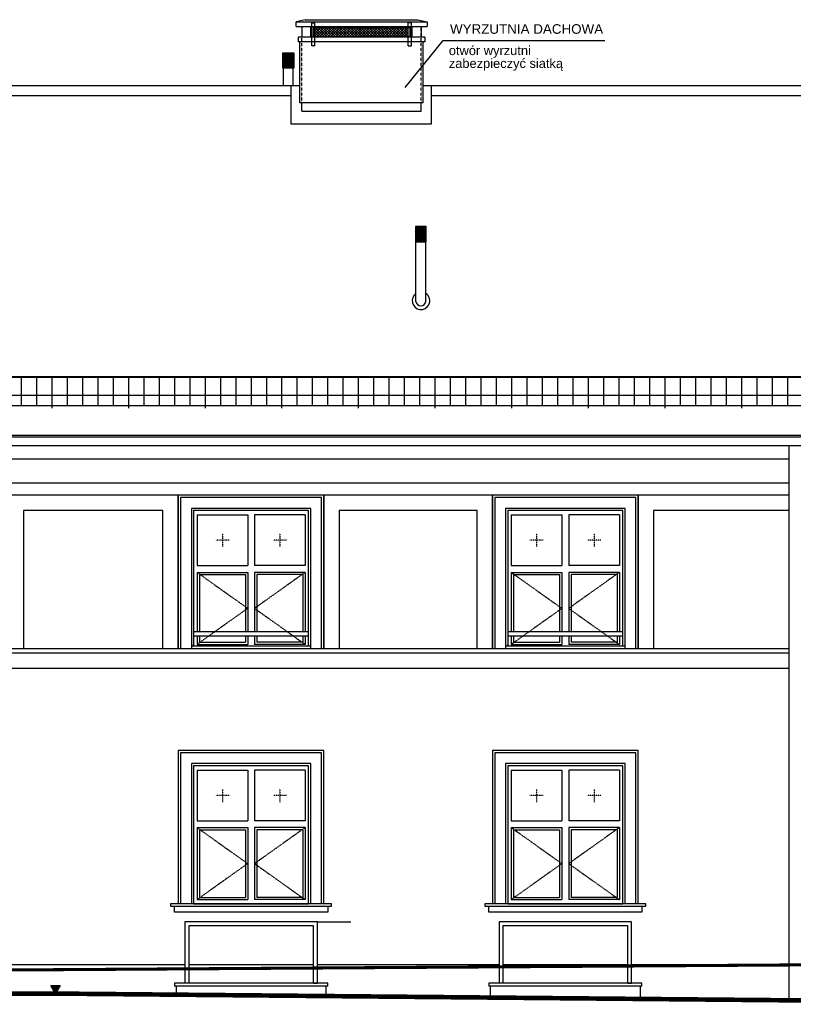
# Model space of a CAD drawing. Header units: inches. Extents: x -281236 to -70395, y 38777 to 102341.
# Tile 243 of 244: x -76956 to -75947, y 47996 to 49280. Entities that reach past the tile are written whole.
import ezdxf

# ---------------------------------------------------------------- set-up
doc = ezdxf.new("R2010")
doc.units = ezdxf.units.IN
doc.header["$MEASUREMENT"] = 0
doc.linetypes.add('DASHED', pattern=[0.75, 0.5, -0.25])
doc.linetypes.add('HIDDEN', pattern=[0.375, 0.25, -0.125])
doc.layers.get('0').update_dxf_attribs({"color": 101})
for name, color, linetype in [('Det--widok', 8, 'Continuous'), ('Fas--widok-cienka', 9, 'Continuous'), ('Fas--widok-glowna', 7, 'Continuous'), ('Fas-balustrada-widok', 64, 'Continuous'), ('Fas-kamien-hatch', 31, 'Continuous'), ('Fas-okno-hatch', 251, 'Continuous'), ('Fas-okno-widok', 8, 'Continuous'), ('Ins-kan', 54, 'Continuous'), ('L_CIENKA', 8, 'Continuous'), ('opis-drogowy', 7, 'Continuous'), ('Opis-spadki', 61, 'Continuous'), ('PRZERYWANA', 8, 'HIDDEN'), ('Pzt-uksztaltowanie terenu', 7, 'Continuous'), ('Sch-opis', 51, 'Continuous')]:
    doc.layers.add(name, color=color, linetype=linetype)
doc.layers.add('Fas--widok-3', color=251, linetype='Continuous', lineweight=0)
doc.styles.add('arial', font='ARIAL.TTF', dxfattribs={"width": 0.75})
doc.styles.add('TYTUL2', font='ARIAL.TTF')

# ---------------------------------------------------------------- blocks, each defined once
blk = doc.blocks.new('płotekśśśś')
at = {"layer": 'L_CIENKA'}
for p, q in [((0, 0), (200, 0)), ((0, 0), (0, -41.1)), ((200, 0), (200, -41.1)), ((0, -0.8), (200, -0.8)), ((20, -0.8), (20, -37.6)), ((40, -0.8), (40, -37.6)), ((60, -0.8), (60, -37.6)), ((80, -0.8), (80, -37.6)), ((100, -0.8), (100, -41.1)), ((120, -0.8), (120, -37.6)), ((140, -0.8), (140, -37.6)), ((160, -0.8), (160, -37.6)), ((180, -0.8), (180, -37.6)), ((0, -20.8), (0, -22.6)), ((0, -37.6), (200, -37.6))]:
    blk.add_line(p, q, dxfattribs=at)

msp = doc.modelspace()

# ---------------------------------------------------------------- hatches: boundary and pattern name
at = {"layer": 'Fas-okno-widok'}
h = msp.add_hatch(dxfattribs=at)
h.set_pattern_fill('ANSI32', color=256, scale=0.2, angle=45, style=0)
h.set_pattern_definition([(90, (-457254.4303, 102366.2265), (1.905, 3e-16), []), (90, (-457255.0653, 102366.8615), (1.905, 3e-16), [])])
h.paths.add_polyline_path([(-76612.83, 49237.11), (-76598.83, 49237.11), (-76598.83, 49217.11), (-76612.83, 49217.11)])
h = msp.add_hatch(dxfattribs=at)
h.set_pattern_fill('ANSI32', color=256, scale=0.2, angle=45, style=0)
h.set_pattern_definition([(90, (304215.7748, 102139.6607), (-1.905, 3e-16), []), (90, (304216.4098, 102140.2957), (-1.905, 3e-16), [])])
h.paths.add_polyline_path([(-76425.83, 49010.54), (-76439.83, 49010.54), (-76439.83, 48990.54), (-76425.83, 48990.54)])
at = {"layer": 'L_CIENKA'}
h = msp.add_hatch(dxfattribs=at)
h.set_pattern_fill('ANSI37', color=256, scale=20, angle=-90, style=0)
h.set_pattern_definition([(225, (-188440.2374, -16775.6286), (-1.767766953, 1.767766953), []), (135, (-188440.2374, -16775.6286), (1.767766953, 1.767766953), [])])
h.paths.add_polyline_path([(-76571.3, 49270.26), (-76495.3, 49270.26), (-76449.3, 49270.26), (-76449.3, 49258.26), (-76512.3, 49258.26), (-76571.3, 49258.26)])
at = {"layer": 'opis-drogowy'}
msp.add_hatch(color=7, dxfattribs=at).paths.add_polyline_path([(-76903.58, 48020.06), (-76909.58, 48009.66), (-76915.58, 48020.06)])

# ---------------------------------------------------------------- linework, layer by layer
at = {"layer": 'Det--widok', "ltscale": 2}
msp.add_lwpolyline([(-76567.86, 48103.15), (-76524.18, 48103.15)], dxfattribs=at)
at = {"layer": 'Fas--widok-3', "linetype": 'DASHED', "const_width": 4}
msp.add_lwpolyline([(-77247.89, 48038.66), (-74447.15, 48056.66)], dxfattribs=at)
at = {"layer": 'Fas--widok-cienka'}
for p, q in [((-76979.86, 48047.55), (-76740.86, 48047.55)), ((-76735.86, 48047.55), (-76572.86, 48047.55)), ((-76735.86, 48047.55), (-76572.86, 48047.55)), ((-76735.86, 48047.55), (-76572.86, 48047.55)), ((-76567.86, 48047.55), (-76330.9, 48047.55)), ((-76325.9, 48047.55), (-76162.9, 48047.55)), ((-76325.9, 48047.55), (-76162.9, 48047.55)), ((-76325.9, 48047.55), (-76162.9, 48047.55)), ((-76157.9, 48047.55), (-75914.9, 48047.55)), ((-76554.36, 48023.2), (-76754.36, 48023.2)), ((-76754.36, 48023.2), (-76754.36, 48019.2)), ((-76554.36, 48019.2), (-76754.36, 48019.2)), ((-76752.36, 48019.2), (-76752.36, 48008.22)), ((-76556.36, 48006.43), (-76556.36, 48019.2)), ((-76554.36, 48019.2), (-76554.36, 48023.2)), ((-76144.4, 48023.2), (-76344.4, 48023.2)), ((-76344.4, 48023.2), (-76344.4, 48019.2)), ((-76144.4, 48019.2), (-76344.4, 48019.2)), ((-76342.4, 48019.2), (-76342.4, 48004.47)), ((-76146.4, 48002.67), (-76146.4, 48019.2)), ((-76144.4, 48019.2), (-76144.4, 48023.2))]:
    msp.add_line(p, q, dxfattribs=at)
for points in [[(-78131.82, 48707.23), (-75952.39, 48707.23)], [(-78131.82, 48676.23), (-75952.39, 48676.23)], [(-76749.36, 48459.71), (-76749.36, 48659.71), (-76971.36, 48659.71), (-76971.36, 48460.1)], [(-76559.36, 48459.71), (-76559.36, 48659.71), (-76749.36, 48659.71), (-76749.36, 48459.71)], [(-76562.36, 48459.71), (-76562.36, 48656.71), (-76746.36, 48656.71), (-76746.36, 48459.71)], [(-76339.4, 48460.1), (-76339.4, 48659.71), (-76559.36, 48659.71), (-76559.36, 48459.71)], [(-76149.4, 48460.1), (-76149.4, 48659.71), (-76339.4, 48659.71), (-76339.4, 48460.1)], [(-76149.4, 48459.71), (-76149.4, 48659.71), (-76339.4, 48659.71), (-76339.4, 48459.71)], [(-76152.4, 48459.71), (-76152.4, 48656.71), (-76336.4, 48656.71), (-76336.4, 48459.71)], [(-75952.39, 48659.71), (-76149.4, 48659.71), (-76149.4, 48460.1)], [(-76769.36, 48459.71), (-76769.36, 48639.71), (-76951.36, 48639.71), (-76951.36, 48460.1)], [(-76576.36, 48459.71), (-76576.36, 48642.71), (-76732.36, 48642.71), (-76732.36, 48459.71)], [(-76359.4, 48460.1), (-76359.4, 48639.71), (-76539.36, 48639.71), (-76539.36, 48459.71)], [(-76166.4, 48459.71), (-76166.4, 48642.71), (-76322.4, 48642.71), (-76322.4, 48459.71)], [(-75952.39, 48639.71), (-76129.4, 48639.71), (-76129.4, 48460.1)], [(-77286.88, 48459.71), (-75952.39, 48459.71)], [(-77286.88, 48454.36), (-75952.39, 48454.36)], [(-77286.88, 48434.36), (-75952.39, 48434.36)], [(-76559.36, 48126.73), (-76559.36, 48326.73), (-76749.36, 48326.73), (-76749.36, 48126.73)], [(-76149.4, 48126.73), (-76149.4, 48326.73), (-76339.4, 48326.73), (-76339.4, 48126.73)], [(-76562.36, 48126.73), (-76562.36, 48323.73), (-76746.36, 48323.73), (-76746.36, 48126.73)], [(-76152.4, 48126.73), (-76152.4, 48323.73), (-76336.4, 48323.73), (-76336.4, 48126.73)], [(-76576.36, 48126.73), (-76576.36, 48309.73), (-76732.36, 48309.73), (-76732.36, 48126.73)], [(-76166.4, 48126.73), (-76166.4, 48309.73), (-76322.4, 48309.73), (-76322.4, 48126.73)], [(-76749.36, 48126.73), (-76759.36, 48126.73), (-76759.36, 48123.73), (-76559.36, 48123.73), (-76549.36, 48123.73), (-76549.36, 48126.73), (-76749.36, 48126.73)], [(-76339.4, 48126.73), (-76349.4, 48126.73), (-76349.4, 48123.73), (-76149.4, 48123.73), (-76139.4, 48123.73), (-76139.4, 48126.73), (-76339.4, 48126.73)]]:
    msp.add_lwpolyline(points, dxfattribs=at)
for points in [[(-76554.36, 48115.73), (-76754.36, 48115.73), (-76754.36, 48123.73), (-76554.36, 48123.73)], [(-76144.4, 48115.73), (-76344.4, 48115.73), (-76344.4, 48123.73), (-76144.4, 48123.73)]]:
    msp.add_lwpolyline(points, close=True, dxfattribs=at)
at = {"layer": 'Fas--widok-glowna'}
for points in [[(-76590.8, 49193.86), (-77248.55, 49193.86)], [(-74540.3, 48789.5), (-75045.74, 49193.86), (-76429.8, 49193.86)]]:
    msp.add_lwpolyline(points, dxfattribs=at)
at = {"layer": 'Fas-balustrada-widok'}
for p, q in [((-76567.86, 48103.15), (-76740.86, 48103.15)), ((-76740.86, 48103.15), (-76740.86, 48023.2)), ((-76735.86, 48098.15), (-76735.86, 48023.2)), ((-76572.86, 48098.15), (-76735.86, 48098.15)), ((-76572.86, 48023.2), (-76572.86, 48098.15)), ((-76567.86, 48023.2), (-76567.86, 48103.15)), ((-76157.9, 48103.15), (-76330.9, 48103.15)), ((-76330.9, 48103.15), (-76330.9, 48023.2)), ((-76325.9, 48098.15), (-76325.9, 48023.2)), ((-76162.9, 48098.15), (-76325.9, 48098.15)), ((-76162.9, 48023.2), (-76162.9, 48098.15)), ((-76157.9, 48023.2), (-76157.9, 48103.15)), ((-76572.86, 48023.2), (-76567.86, 48023.2)), ((-76162.9, 48023.2), (-76157.9, 48023.2))]:
    msp.add_line(p, q, dxfattribs=at)
for points in [[(-76729.36, 48476.61), (-76579.36, 48476.61), (-76579.36, 48481.61), (-76729.36, 48481.61)], [(-76319.4, 48476.61), (-76169.4, 48476.61), (-76169.4, 48481.61), (-76319.4, 48481.61)]]:
    msp.add_lwpolyline(points, close=True, dxfattribs=at)
at = {"layer": 'Fas-kamien-hatch'}
for points in [[(-76732.36, 48459.71), (-76576.36, 48459.71), (-76576.36, 48462.71), (-76732.36, 48462.71)], [(-76322.4, 48459.71), (-76166.4, 48459.71), (-76166.4, 48462.71), (-76322.4, 48462.71)]]:
    msp.add_lwpolyline(points, close=True, dxfattribs=at)
at = {"layer": 'Fas-okno-hatch', "linetype": 'DASHED', "ltscale": 0.2}
for p, q in [((-76691.86, 48609.84), (-76691.86, 48592.56)), ((-76616.86, 48609.84), (-76616.86, 48592.56)), ((-76281.9, 48609.84), (-76281.9, 48592.56)), ((-76206.9, 48609.84), (-76206.9, 48592.56)), ((-76683.22, 48601.2), (-76700.5, 48601.2)), ((-76608.22, 48601.2), (-76625.5, 48601.2)), ((-76273.26, 48601.2), (-76290.54, 48601.2)), ((-76198.26, 48601.2), (-76215.54, 48601.2)), ((-76691.86, 48276.87), (-76691.86, 48259.59)), ((-76616.86, 48276.87), (-76616.86, 48259.59)), ((-76281.9, 48276.87), (-76281.9, 48259.59)), ((-76206.9, 48276.87), (-76206.9, 48259.59)), ((-76683.22, 48268.23), (-76700.5, 48268.23)), ((-76608.22, 48268.23), (-76625.5, 48268.23)), ((-76273.26, 48268.23), (-76290.54, 48268.23)), ((-76198.26, 48268.23), (-76215.54, 48268.23))]:
    msp.add_line(p, q, dxfattribs=at)
for points in [[(-76724.86, 48559.21), (-76658.86, 48512.21), (-76724.86, 48465.21)], [(-76583.86, 48559.21), (-76649.86, 48512.21), (-76583.86, 48465.21)], [(-76314.9, 48559.21), (-76248.9, 48512.21), (-76314.9, 48465.21)], [(-76173.9, 48559.21), (-76239.9, 48512.21), (-76173.9, 48465.21)], [(-76724.86, 48226.23), (-76658.86, 48179.23), (-76724.86, 48132.23)], [(-76583.86, 48226.23), (-76649.86, 48179.23), (-76583.86, 48132.23)], [(-76314.9, 48226.23), (-76248.9, 48179.23), (-76314.9, 48132.23)], [(-76173.9, 48226.23), (-76239.9, 48179.23), (-76173.9, 48132.23)]]:
    msp.add_lwpolyline(points, dxfattribs=at)
at = {"layer": 'Fas-okno-widok'}
for p, q in [((-76724.86, 48568.21), (-76658.86, 48568.21)), ((-76724.86, 48559.21), (-76658.86, 48559.21)), ((-76583.86, 48568.21), (-76649.86, 48568.21)), ((-76583.86, 48559.21), (-76649.86, 48559.21)), ((-76314.9, 48568.21), (-76248.9, 48568.21)), ((-76314.9, 48559.21), (-76248.9, 48559.21)), ((-76173.9, 48568.21), (-76239.9, 48568.21)), ((-76173.9, 48559.21), (-76239.9, 48559.21)), ((-76721.86, 48556.21), (-76661.86, 48556.21)), ((-76586.86, 48556.21), (-76646.86, 48556.21)), ((-76311.9, 48556.21), (-76251.9, 48556.21)), ((-76176.9, 48556.21), (-76236.9, 48556.21)), ((-76724.86, 48235.23), (-76658.86, 48235.23)), ((-76724.86, 48226.23), (-76658.86, 48226.23)), ((-76583.86, 48235.23), (-76649.86, 48235.23)), ((-76583.86, 48226.23), (-76649.86, 48226.23)), ((-76314.9, 48235.23), (-76248.9, 48235.23)), ((-76314.9, 48226.23), (-76248.9, 48226.23)), ((-76173.9, 48235.23), (-76239.9, 48235.23)), ((-76173.9, 48226.23), (-76239.9, 48226.23)), ((-76721.86, 48223.23), (-76661.86, 48223.23)), ((-76586.86, 48223.23), (-76646.86, 48223.23)), ((-76311.9, 48223.23), (-76251.9, 48223.23)), ((-76176.9, 48223.23), (-76236.9, 48223.23))]:
    msp.add_line(p, q, dxfattribs=at)
for points in [[(-76598.83, 49217.11), (-76612.83, 49217.11), (-76612.83, 49237.11), (-76598.83, 49237.11)], [(-76439.83, 48990.54), (-76425.83, 48990.54), (-76425.83, 49010.54), (-76439.83, 49010.54)]]:
    msp.add_lwpolyline(points, close=True, dxfattribs=at)
for points in [[(-76579.36, 48462.71), (-76579.36, 48639.71), (-76729.36, 48639.71), (-76729.36, 48462.71)], [(-76729.36, 48639.71), (-76729.36, 48634.21)], [(-76169.4, 48462.71), (-76169.4, 48639.71), (-76319.4, 48639.71), (-76319.4, 48462.71)], [(-76319.4, 48639.71), (-76319.4, 48634.21)], [(-76724.86, 48634.21), (-76658.86, 48634.21)], [(-76724.86, 48634.21), (-76724.86, 48568.21)], [(-76658.86, 48634.21), (-76658.86, 48568.21)], [(-76649.86, 48634.21), (-76649.86, 48568.21)], [(-76583.86, 48634.21), (-76649.86, 48634.21)], [(-76583.86, 48634.21), (-76583.86, 48568.21)], [(-76314.9, 48634.21), (-76248.9, 48634.21)], [(-76314.9, 48634.21), (-76314.9, 48568.21)], [(-76248.9, 48634.21), (-76248.9, 48568.21)], [(-76239.9, 48634.21), (-76239.9, 48568.21)], [(-76173.9, 48634.21), (-76239.9, 48634.21)], [(-76173.9, 48634.21), (-76173.9, 48568.21)], [(-76724.86, 48559.21), (-76724.86, 48481.61)], [(-76658.86, 48559.21), (-76658.86, 48481.61)], [(-76649.86, 48559.21), (-76649.86, 48481.61)], [(-76583.86, 48559.21), (-76583.86, 48481.61)], [(-76314.9, 48559.21), (-76314.9, 48481.61)], [(-76248.9, 48559.21), (-76248.9, 48481.61)], [(-76239.9, 48559.21), (-76239.9, 48481.61)], [(-76173.9, 48559.21), (-76173.9, 48481.61)], [(-76721.86, 48556.21), (-76721.86, 48481.61)], [(-76661.86, 48556.21), (-76661.86, 48481.61)], [(-76646.86, 48556.21), (-76646.86, 48481.61)], [(-76586.86, 48556.21), (-76586.86, 48481.61)], [(-76311.9, 48556.21), (-76311.9, 48481.61)], [(-76251.9, 48556.21), (-76251.9, 48481.61)], [(-76236.9, 48556.21), (-76236.9, 48481.61)], [(-76176.9, 48556.21), (-76176.9, 48481.61)], [(-76729.36, 48493.64), (-76729.36, 48462.71)], [(-76724.86, 48493.64), (-76724.86, 48493.61)], [(-76721.86, 48493.64), (-76721.86, 48493.61)], [(-76661.86, 48493.64), (-76661.86, 48493.61)], [(-76658.86, 48493.64), (-76658.86, 48493.61)], [(-76649.86, 48493.64), (-76649.86, 48493.61)], [(-76646.86, 48493.64), (-76646.86, 48493.61)], [(-76586.86, 48493.64), (-76586.86, 48493.61)], [(-76583.86, 48493.64), (-76583.86, 48493.61)], [(-76579.36, 48462.71), (-76579.36, 48493.64)], [(-76319.4, 48493.64), (-76319.4, 48462.71)], [(-76314.9, 48493.64), (-76314.9, 48493.61)], [(-76311.9, 48493.64), (-76311.9, 48493.61)], [(-76251.9, 48493.64), (-76251.9, 48493.61)], [(-76248.9, 48493.64), (-76248.9, 48493.61)], [(-76239.9, 48493.64), (-76239.9, 48493.61)], [(-76236.9, 48493.64), (-76236.9, 48493.61)], [(-76176.9, 48493.64), (-76176.9, 48493.61)], [(-76173.9, 48493.64), (-76173.9, 48493.61)], [(-76169.4, 48462.71), (-76169.4, 48493.64)], [(-76724.86, 48476.61), (-76724.86, 48465.21)], [(-76721.86, 48476.61), (-76721.86, 48468.21)], [(-76721.86, 48468.21), (-76661.86, 48468.21)], [(-76661.86, 48476.61), (-76661.86, 48468.21)], [(-76658.86, 48476.61), (-76658.86, 48465.21)], [(-76649.86, 48476.61), (-76649.86, 48465.21)], [(-76646.86, 48476.61), (-76646.86, 48468.21)], [(-76586.86, 48468.21), (-76646.86, 48468.21)], [(-76586.86, 48476.61), (-76586.86, 48468.21)], [(-76583.86, 48476.61), (-76583.86, 48465.21)], [(-76314.9, 48476.61), (-76314.9, 48465.21)], [(-76311.9, 48476.61), (-76311.9, 48468.21)], [(-76311.9, 48468.21), (-76251.9, 48468.21)], [(-76251.9, 48476.61), (-76251.9, 48468.21)], [(-76248.9, 48476.61), (-76248.9, 48465.21)], [(-76239.9, 48476.61), (-76239.9, 48465.21)], [(-76236.9, 48476.61), (-76236.9, 48468.21)], [(-76176.9, 48468.21), (-76236.9, 48468.21)], [(-76176.9, 48476.61), (-76176.9, 48468.21)], [(-76173.9, 48476.61), (-76173.9, 48465.21)], [(-76729.36, 48462.71), (-76729.36, 48465.21)], [(-76724.86, 48465.21), (-76658.86, 48465.21)], [(-76583.86, 48465.21), (-76649.86, 48465.21)], [(-76319.4, 48462.71), (-76319.4, 48465.21)], [(-76314.9, 48465.21), (-76248.9, 48465.21)], [(-76173.9, 48465.21), (-76239.9, 48465.21)], [(-76729.36, 48126.73), (-76579.36, 48126.73), (-76579.36, 48306.73), (-76729.36, 48306.73), (-76729.36, 48126.73)], [(-76729.36, 48306.73), (-76729.36, 48301.23)], [(-76724.86, 48301.23), (-76658.86, 48301.23)], [(-76724.86, 48301.23), (-76724.86, 48235.23)], [(-76658.86, 48301.23), (-76658.86, 48235.23)], [(-76649.86, 48301.23), (-76649.86, 48235.23)], [(-76583.86, 48301.23), (-76649.86, 48301.23)], [(-76583.86, 48301.23), (-76583.86, 48235.23)], [(-76319.4, 48126.73), (-76169.4, 48126.73), (-76169.4, 48306.73), (-76319.4, 48306.73), (-76319.4, 48126.73)], [(-76319.4, 48306.73), (-76319.4, 48301.23)], [(-76314.9, 48301.23), (-76248.9, 48301.23)], [(-76314.9, 48301.23), (-76314.9, 48235.23)], [(-76248.9, 48301.23), (-76248.9, 48235.23)], [(-76239.9, 48301.23), (-76239.9, 48235.23)], [(-76173.9, 48301.23), (-76239.9, 48301.23)], [(-76173.9, 48301.23), (-76173.9, 48235.23)], [(-76724.86, 48226.23), (-76724.86, 48132.23)], [(-76658.86, 48226.23), (-76658.86, 48132.23)], [(-76649.86, 48226.23), (-76649.86, 48132.23)], [(-76583.86, 48226.23), (-76583.86, 48132.23)], [(-76314.9, 48226.23), (-76314.9, 48132.23)], [(-76248.9, 48226.23), (-76248.9, 48132.23)], [(-76239.9, 48226.23), (-76239.9, 48132.23)], [(-76173.9, 48226.23), (-76173.9, 48132.23)], [(-76721.86, 48223.23), (-76721.86, 48135.23)], [(-76661.86, 48223.23), (-76661.86, 48135.23)], [(-76646.86, 48223.23), (-76646.86, 48135.23)], [(-76586.86, 48223.23), (-76586.86, 48135.23)], [(-76311.9, 48223.23), (-76311.9, 48135.23)], [(-76251.9, 48223.23), (-76251.9, 48135.23)], [(-76236.9, 48223.23), (-76236.9, 48135.23)], [(-76176.9, 48223.23), (-76176.9, 48135.23)], [(-76721.86, 48135.23), (-76661.86, 48135.23)], [(-76586.86, 48135.23), (-76646.86, 48135.23)], [(-76311.9, 48135.23), (-76251.9, 48135.23)], [(-76176.9, 48135.23), (-76236.9, 48135.23)], [(-76724.86, 48132.23), (-76658.86, 48132.23)], [(-76583.86, 48132.23), (-76649.86, 48132.23)], [(-76314.9, 48132.23), (-76248.9, 48132.23)], [(-76173.9, 48132.23), (-76239.9, 48132.23)]]:
    msp.add_lwpolyline(points, dxfattribs=at)
at = {"layer": 'Ins-kan'}
for points in [[(-74407.64, 48735.48), (-78868.6, 48735.48)], [(-74416.64, 48724.48), (-78859.6, 48724.48)], [(-75952.39, 48000.9), (-75952.39, 48724.48)]]:
    msp.add_lwpolyline(points, dxfattribs=at)
at = {"layer": 'L_CIENKA'}
for p, q in [((-76583.8, 49280.26), (-76595.8, 49277.26)), ((-76595.8, 49271.26), (-76595.8, 49277.26)), ((-76595.8, 49277.26), (-76424.8, 49277.26)), ((-76583.8, 49280.26), (-76436.8, 49280.26)), ((-76436.8, 49280.26), (-76424.8, 49277.26)), ((-76424.8, 49277.26), (-76424.8, 49271.26)), ((-76595.8, 49271.26), (-76424.8, 49271.26)), ((-76588.3, 49271.26), (-76588.3, 49257.76)), ((-76576.3, 49257.35), (-76576.3, 49271.26)), ((-76575.3, 49276.26), (-76571.3, 49276.26)), ((-76575.3, 49271.26), (-76575.3, 49276.26)), ((-76575.3, 49257.26), (-76575.3, 49271.26)), ((-76495.3, 49270.26), (-76573.3, 49270.26)), ((-76573.3, 49270.26), (-76573.3, 49258.26)), ((-76571.3, 49271.26), (-76571.3, 49276.26)), ((-76571.3, 49257.26), (-76571.3, 49271.26)), ((-76445.3, 49276.26), (-76449.3, 49276.26)), ((-76449.3, 49271.26), (-76449.3, 49276.26)), ((-76449.3, 49257.26), (-76449.3, 49271.26)), ((-76445.3, 49271.26), (-76445.3, 49276.26)), ((-76445.3, 49257.26), (-76445.3, 49271.26)), ((-76444.3, 49257.35), (-76444.3, 49271.26)), ((-76432.3, 49271.26), (-76432.3, 49257.76)), ((-76427.8, 49257.35), (-76592.8, 49257.35)), ((-76592.8, 49257.35), (-76592.8, 49251.35)), ((-76427.8, 49251.35), (-76592.8, 49251.35)), ((-76590.8, 49172), (-76590.8, 49251.35)), ((-76575.3, 49246.26), (-76575.3, 49257.76)), ((-76573.3, 49258.26), (-76495.3, 49258.26)), ((-76571.3, 49246.26), (-76571.3, 49257.26)), ((-76449.3, 49246.26), (-76449.3, 49257.26)), ((-76445.3, 49246.26), (-76445.3, 49257.76)), ((-76429.8, 49172), (-76429.8, 49251.35)), ((-76427.8, 49257.35), (-76427.8, 49251.35)), ((-76571.3, 49246.26), (-76575.3, 49246.26)), ((-76449.3, 49246.26), (-76445.3, 49246.26)), ((-76612.32, 49193.86), (-76612.32, 49217.11)), ((-76599.43, 49193.86), (-76599.43, 49217.11)), ((-76602.45, 49180.74), (-77237.9, 49180.74)), ((-75045.74, 49180.74), (-76419.15, 49180.74)), ((-76429.8, 49172), (-76590.8, 49172)), ((-76588.3, 49161.11), (-76588.3, 49172)), ((-76432.3, 49161.11), (-76432.3, 49172)), ((-76588.3, 49161.11), (-76432.3, 49161.11)), ((-76439.23, 48912.74), (-76439.23, 48990.54)), ((-76426.34, 48912.74), (-76426.34, 48990.54)), ((-74422.65, 48737.78), (-78853.59, 48737.78))]:
    msp.add_line(p, q, dxfattribs=at)
at = {"layer": 'L_CIENKA', "linetype": 'DASHED'}
msp.add_line((-74540.3, 48789.5), (-78735.95, 48790.5), dxfattribs=at)
at = {"layer": 'L_CIENKA'}
for points in [[(-76512.3, 49270.26), (-76447.3, 49270.26), (-76447.3, 49258.26), (-76512.3, 49258.26)], [(-76602.45, 49193.86), (-76602.45, 49144.19), (-76419.15, 49144.19), (-76419.15, 49193.86)]]:
    msp.add_lwpolyline(points, dxfattribs=at)
for radius, start, end in [(11.51, 124.05461, 332.72026), (11.51, 332.72026, 55.94539), (6.51, 188.04864, 351.95136)]:
    msp.add_arc((-76432.79, 48913.65), radius, start, end, dxfattribs=at)
at = {"layer": 'opis-drogowy', "color": 7}
msp.add_lwpolyline([(-76903.58, 48020.06), (-76909.58, 48009.66), (-76915.58, 48020.06), (-76903.58, 48020.06)], dxfattribs=at)
at = {"layer": 'PRZERYWANA', "ltscale": 0.5}
for p, q in [((-76432.3, 49172), (-76432.3, 49271.26)), ((-76588.3, 49172), (-76588.3, 49257.35))]:
    msp.add_line(p, q, dxfattribs=at)
at = {"layer": 'Pzt-uksztaltowanie terenu'}
for p in [(-77173.12, 48009.66), (-75708.57, 47998.66)]:
    msp.add_line(p, (-76909.58, 48009.66), dxfattribs=at)
at = {"layer": 'Pzt-uksztaltowanie terenu', "const_width": 6}
for points in [[(-76556.36, 48006.43), (-76146.4, 48002.67), (-75708.57, 47998.66), (-75668.34, 47998.66), (-74606.06, 47998.66), (-74447.15, 48063.66)], [(-77247.88, 48038.66), (-77173.12, 48009.66), (-76909.58, 48009.66), (-76556.36, 48006.43)]]:
    msp.add_lwpolyline(points, dxfattribs=at)
at = {"layer": 'Sch-opis'}
for p, q in [((-76453.42, 49191.82), (-76403.6, 49252.99)), ((-76403.6, 49252.99), (-76192.99, 49252.99))]:
    msp.add_line(p, q, dxfattribs=at)

# ---------------------------------------------------------------- block references
for p in [(-77014.52, 48814.65), (-76814.52, 48814.65), (-76614.52, 48814.65), (-76414.52, 48814.65), (-76214.52, 48814.65), (-76014.52, 48814.65)]:
    msp.add_blockref('płotekśśśś', p)

# ---------------------------------------------------------------- texts
at = {"layer": 'Opis-spadki'}
for s, height, style, p in [('WYRZUTNIA DACHOWA', 12.5, 'TYTUL2', (-76394.85, 49261.88)), ('otwór wyrzutni ', 12, 'arial', (-76396.42, 49234.09)), ('zabezpieczyć siatką', 12, 'arial', (-76396.42, 49217.3))]:
    msp.add_text(s, height=height, dxfattribs=dict(at, style=style)).set_placement(p)

doc.saveas('drawing.dxf')
